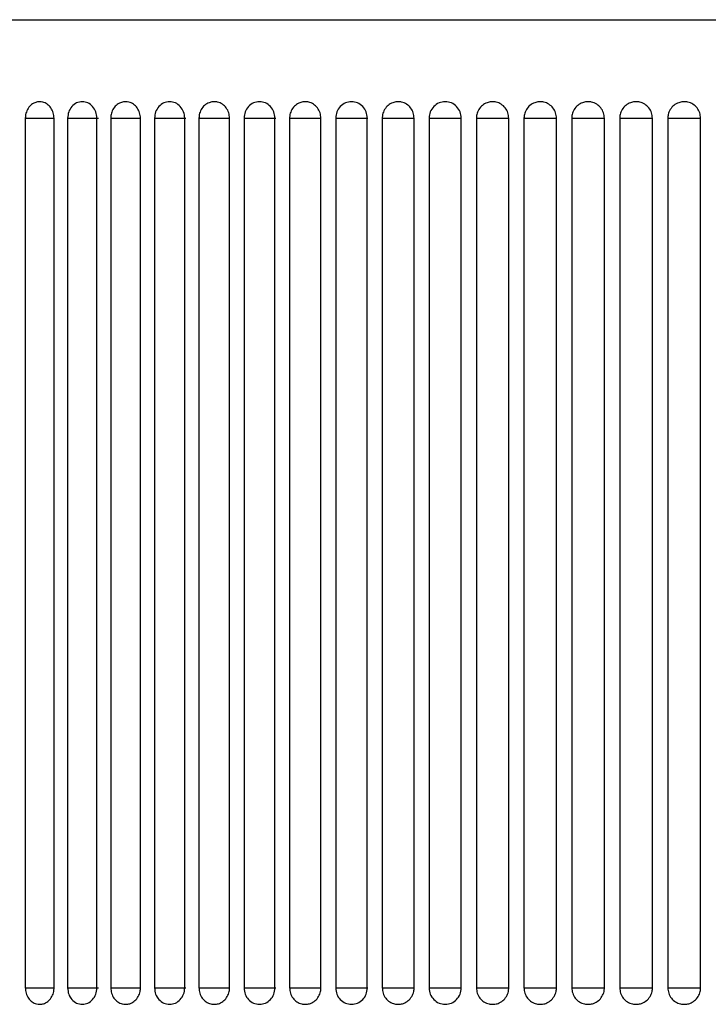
# Model space of a CAD drawing. Header units: inches. Extents: x 2.6 to 37.8, y 3.5 to 30.8.
# Tile 24 of 32: x 22.914 to 23.245, y 21.86 to 22.332. Entities that reach past the tile are written whole.
import ezdxf

# ---------------------------------------------------------------- set-up
doc = ezdxf.new("R2010")
doc.units = ezdxf.units.IN
doc.header["$MEASUREMENT"] = 0

msp = doc.modelspace()

# ---------------------------------------------------------------- linework, layer by layer
at = {"color": 7, "linetype": 'Continuous', "lineweight": 25}
for p, q in [((22.56717, 22.33225), (23.15316, 22.33225)), ((23.15316, 22.33225), (23.94513, 22.33225)), ((22.91706, 22.28501), (22.91706, 21.86768)), ((22.93086, 21.86768), (22.93086, 22.28501)), ((22.93738, 22.28501), (22.93738, 21.86768)), ((22.93738, 22.28501), (22.95224, 22.28501)), ((22.95143, 21.86768), (22.95143, 22.28501)), ((22.95806, 22.28501), (22.95806, 21.86768)), ((22.97233, 21.86768), (22.97233, 22.28501)), ((22.97907, 22.28501), (22.97907, 21.86768)), ((22.97907, 22.28501), (22.99417, 22.28501)), ((22.99356, 21.86768), (22.99356, 22.28501)), ((23.0004, 22.28501), (23.0004, 21.86768)), ((23.01508, 21.86768), (23.01508, 22.28501)), ((23.02201, 22.28501), (23.02201, 21.86768)), ((23.02201, 22.28501), (23.03729, 22.28501)), ((23.03688, 21.86768), (23.03688, 22.28501)), ((23.04388, 22.28501), (23.04388, 21.86768)), ((23.05892, 21.86768), (23.05892, 22.28501)), ((23.066, 22.28501), (23.066, 21.86768)), ((23.066, 22.28501), (23.08139, 22.28501)), ((23.08118, 21.86768), (23.08118, 22.28501)), ((23.08833, 22.28501), (23.08833, 21.86768)), ((23.10365, 21.86768), (23.10365, 22.28501)), ((23.11085, 22.28501), (23.11085, 21.86768)), ((23.11085, 22.28501), (23.12628, 22.28501)), ((23.12628, 21.86768), (23.12628, 22.28501)), ((23.13353, 22.28501), (23.13353, 21.86768)), ((23.14906, 21.86768), (23.14906, 22.28501)), ((23.15635, 22.28501), (23.15635, 21.86768)), ((23.17196, 21.86768), (23.17196, 22.28501)), ((23.17928, 22.28501), (23.17928, 21.86768)), ((23.19495, 21.86768), (23.19495, 22.28501)), ((23.2023, 22.28501), (23.2023, 21.86768)), ((23.21802, 21.86768), (23.21802, 22.28501)), ((23.21803, 22.28501), (23.21802, 22.28501)), ((23.22538, 22.28501), (23.22538, 21.86768)), ((23.24112, 21.86768), (23.24112, 22.28501)), ((23.24113, 22.28501), (23.24112, 22.28501)), ((22.93738, 21.86768), (22.95224, 21.86768)), ((22.97907, 21.86768), (22.99417, 21.86768)), ((23.02201, 21.86768), (23.03729, 21.86768)), ((23.066, 21.86768), (23.08139, 21.86768)), ((23.11085, 21.86768), (23.12628, 21.86768)), ((23.21803, 21.86768), (23.21802, 21.86768)), ((23.24113, 21.86768), (23.24112, 21.86768))]:
    msp.add_line(p, q, dxfattribs=at)
at = {"color": 8, "linetype": 'Continuous', "lineweight": 25}
for p, q in [((22.91706, 22.28501), (22.93086, 22.28501)), ((22.95806, 22.28501), (22.97233, 22.28501)), ((23.0004, 22.28501), (23.01508, 22.28501)), ((23.04388, 22.28501), (23.05892, 22.28501)), ((23.08833, 22.28501), (23.10365, 22.28501)), ((23.13353, 22.28501), (23.14906, 22.28501)), ((23.15635, 22.28501), (23.17196, 22.28501)), ((23.17928, 22.28501), (23.19495, 22.28501)), ((23.2023, 22.28501), (23.21802, 22.28501)), ((23.22538, 22.28501), (23.24112, 22.28501)), ((22.91706, 21.86768), (22.93086, 21.86768)), ((22.95806, 21.86768), (22.97233, 21.86768)), ((23.0004, 21.86768), (23.01508, 21.86768)), ((23.04388, 21.86768), (23.05892, 21.86768)), ((23.08833, 21.86768), (23.10365, 21.86768)), ((23.13353, 21.86768), (23.14906, 21.86768)), ((23.15635, 21.86768), (23.17196, 21.86768)), ((23.17928, 21.86768), (23.19495, 21.86768)), ((23.2023, 21.86768), (23.21802, 21.86768)), ((23.22538, 21.86768), (23.24112, 21.86768))]:
    msp.add_line(p, q, dxfattribs=at)
at = {"color": 7, "linetype": 'Continuous', "lineweight": 25}
msp.add_arc((23.18711, 22.28501), 0.00787, 74.1862, 90, dxfattribs=at)
for points, knots in [([(22.92394, 22.29288), (22.92394, 22.29288), (22.92394, 22.29288), (22.92392, 22.29288), (22.92388, 22.29288), (22.92368, 22.29288), (22.92291, 22.29283), (22.92141, 22.29246), (22.91952, 22.29124), (22.91798, 22.28921), (22.91718, 22.28701), (22.9171, 22.28557), (22.91706, 22.28501)], [0, 0, 0, 0, 0.00032, 0.000959, 0.003515, 0.01374, 0.054659, 0.219632, 0.434194, 0.648757, 0.863326, 1, 1, 1, 1]), ([(22.93086, 22.28501), (22.93078, 22.28589), (22.93063, 22.28766), (22.92943, 22.29002), (22.92768, 22.29181), (22.92573, 22.29272), (22.92445, 22.29288), (22.92394, 22.29288), (22.92394, 22.29288)], [0, 0, 0, 0, 0.214691, 0.429382, 0.6440747, 0.8587662, 0.9996803, 1, 1, 1, 1]), ([(22.94438, 22.29288), (22.94346, 22.29277), (22.94161, 22.29256), (22.93932, 22.29069), (22.93767, 22.28812), (22.93748, 22.28604), (22.93738, 22.28501)], [0, 0, 0, 0, 0.250235, 0.500412, 0.749425, 1, 1, 1, 1]), ([(22.95143, 22.28501), (22.95133, 22.28604), (22.95113, 22.28812), (22.94946, 22.29069), (22.94716, 22.29256), (22.94531, 22.29277), (22.94438, 22.29288)], [0, 0, 0, 0, 0.25061, 0.49971, 0.7498, 1, 1, 1, 1]), ([(22.96518, 22.29288), (22.96518, 22.29288), (22.96517, 22.29288), (22.96516, 22.29288), (22.96511, 22.29288), (22.96491, 22.29288), (22.96411, 22.29283), (22.96256, 22.29246), (22.9606, 22.29124), (22.959, 22.28921), (22.95817, 22.28701), (22.95809, 22.28557), (22.95806, 22.28501)], [0, 0, 0, 0, 0.00032, 0.000959, 0.003515, 0.01374, 0.054659, 0.219632, 0.434194, 0.648757, 0.863326, 1, 1, 1, 1]), ([(22.97233, 22.28501), (22.97225, 22.28589), (22.9721, 22.28766), (22.97086, 22.29002), (22.96904, 22.29181), (22.96703, 22.29272), (22.9657, 22.29288), (22.96518, 22.29288), (22.96518, 22.29288)], [0, 0, 0, 0, 0.214691, 0.429382, 0.644075, 0.858766, 0.99968, 1, 1, 1, 1]), ([(22.9863, 22.29288), (22.98534, 22.29277), (22.98343, 22.29256), (22.98108, 22.29069), (22.97937, 22.28812), (22.97917, 22.28604), (22.97907, 22.28501)], [0, 0, 0, 0, 0.250235, 0.500412, 0.749425, 1, 1, 1, 1]), ([(22.99356, 22.28501), (22.99346, 22.28604), (22.99326, 22.28812), (22.99154, 22.29069), (22.98917, 22.29256), (22.98725, 22.29277), (22.9863, 22.29288)], [0, 0, 0, 0, 0.25061, 0.49971, 0.7498, 1, 1, 1, 1]), ([(23.00772, 22.29288), (23.00772, 22.29288), (23.00772, 22.29288), (23.00771, 22.29288), (23.00765, 22.29288), (23.00745, 22.29288), (23.00662, 22.29283), (23.00503, 22.29246), (23.00301, 22.29124), (23.00137, 22.28921), (23.00051, 22.28701), (23.00043, 22.28557), (23.0004, 22.28501)], [0, 0, 0, 0, 0.00032, 0.000959, 0.003515, 0.01374, 0.054659, 0.219632, 0.434194, 0.648757, 0.863326, 1, 1, 1, 1]), ([(23.01508, 22.28501), (23.015, 22.28589), (23.01484, 22.28766), (23.01357, 22.29002), (23.0117, 22.29181), (23.00963, 22.29272), (23.00827, 22.29288), (23.00772, 22.29288), (23.00772, 22.29288)], [0, 0, 0, 0, 0.214691, 0.429382, 0.644075, 0.858766, 0.99968, 1, 1, 1, 1]), ([(23.02943, 22.29288), (23.02845, 22.29277), (23.02649, 22.29256), (23.02407, 22.29069), (23.02231, 22.28812), (23.02211, 22.28604), (23.02201, 22.28501)], [0, 0, 0, 0, 0.2502345, 0.5004116, 0.7494253, 1, 1, 1, 1]), ([(23.03688, 22.28501), (23.03678, 22.28604), (23.03657, 22.28812), (23.0348, 22.29069), (23.03237, 22.29256), (23.03041, 22.29277), (23.02943, 22.29288)], [0, 0, 0, 0, 0.25061, 0.49971, 0.7498, 1, 1, 1, 1]), ([(23.05139, 22.29288), (23.05139, 22.29288), (23.05138, 22.29288), (23.05137, 22.29288), (23.05132, 22.29288), (23.05111, 22.29288), (23.05026, 22.29283), (23.04863, 22.29246), (23.04656, 22.29124), (23.04488, 22.28921), (23.04401, 22.28701), (23.04392, 22.28557), (23.04388, 22.28501)], [0, 0, 0, 0, 0.00032, 0.000959, 0.003515, 0.01374, 0.054659, 0.219632, 0.434194, 0.648757, 0.863326, 1, 1, 1, 1]), ([(23.05892, 22.28501), (23.05884, 22.28589), (23.05867, 22.28766), (23.05737, 22.29002), (23.05546, 22.29181), (23.05334, 22.29272), (23.05194, 22.29288), (23.05139, 22.29288), (23.05139, 22.29288)], [0, 0, 0, 0, 0.214691, 0.429382, 0.644075, 0.858766, 0.99968, 1, 1, 1, 1]), ([(23.07358, 22.29288), (23.07258, 22.29277), (23.07058, 22.29256), (23.0681, 22.29069), (23.06631, 22.28812), (23.0661, 22.28604), (23.066, 22.28501)], [0, 0, 0, 0, 0.250235, 0.500412, 0.749425, 1, 1, 1, 1]), ([(23.08118, 22.28501), (23.08108, 22.28604), (23.08087, 22.28812), (23.07907, 22.29069), (23.07658, 22.29256), (23.07458, 22.29277), (23.07358, 22.29288)], [0, 0, 0, 0, 0.25061, 0.49971, 0.7498, 1, 1, 1, 1]), ([(23.09598, 22.29288), (23.09598, 22.29288), (23.09597, 22.29288), (23.09596, 22.29288), (23.0959, 22.29288), (23.09569, 22.29288), (23.09483, 22.29283), (23.09317, 22.29246), (23.09106, 22.29124), (23.08935, 22.28921), (23.08845, 22.28701), (23.08836, 22.28557), (23.08833, 22.28501)], [0, 0, 0, 0, 0.00032, 0.000959, 0.003515, 0.01374, 0.054659, 0.219632, 0.434194, 0.648757, 0.863326, 1, 1, 1, 1]), ([(23.10365, 22.28501), (23.10356, 22.28589), (23.10339, 22.28766), (23.10207, 22.29002), (23.10012, 22.29181), (23.09797, 22.29272), (23.09654, 22.29288), (23.09598, 22.29288), (23.09598, 22.29288)], [0, 0, 0, 0, 0.214691, 0.429382, 0.644075, 0.858766, 0.99968, 1, 1, 1, 1]), ([(23.11855, 22.29288), (23.11754, 22.29277), (23.1155, 22.29256), (23.11299, 22.29069), (23.11116, 22.28812), (23.11095, 22.28604), (23.11085, 22.28501)], [0, 0, 0, 0, 0.250235, 0.500412, 0.749425, 1, 1, 1, 1]), ([(23.12628, 22.28501), (23.12617, 22.28604), (23.12596, 22.28812), (23.12413, 22.29069), (23.12161, 22.29256), (23.11957, 22.29277), (23.11855, 22.29288)], [0, 0, 0, 0, 0.25061, 0.49971, 0.7498, 1, 1, 1, 1]), ([(23.14129, 22.29288), (23.14129, 22.29288), (23.14128, 22.29288), (23.14127, 22.29288), (23.14121, 22.29288), (23.141, 22.29288), (23.14012, 22.29283), (23.13844, 22.29246), (23.1363, 22.29124), (23.13456, 22.28921), (23.13366, 22.28701), (23.13357, 22.28557), (23.13353, 22.28501)], [0, 0, 0, 0, 0.00032, 0.000959, 0.003515, 0.01374, 0.054659, 0.219632, 0.434194, 0.648757, 0.863326, 1, 1, 1, 1]), ([(23.14906, 22.28501), (23.14897, 22.28589), (23.1488, 22.28766), (23.14746, 22.29002), (23.14549, 22.29181), (23.1433, 22.29272), (23.14186, 22.29288), (23.14129, 22.29288), (23.14129, 22.29288)], [0, 0, 0, 0, 0.214691, 0.429382, 0.644075, 0.858766, 0.99968, 1, 1, 1, 1]), ([(23.16415, 22.29288), (23.16415, 22.29288), (23.16414, 22.29288), (23.16413, 22.29288), (23.16407, 22.29288), (23.16386, 22.29288), (23.16298, 22.29283), (23.16129, 22.29246), (23.15914, 22.29124), (23.15739, 22.28921), (23.15648, 22.28701), (23.15639, 22.28557), (23.15635, 22.28501)], [0, 0, 0, 0, 0.00032, 0.000959, 0.003515, 0.01374, 0.054659, 0.219632, 0.434194, 0.648757, 0.863326, 1, 1, 1, 1]), ([(23.17196, 22.28501), (23.17187, 22.28589), (23.1717, 22.28766), (23.17035, 22.29002), (23.16837, 22.29181), (23.16618, 22.29272), (23.16472, 22.29288), (23.16415, 22.29288), (23.16415, 22.29288)], [0, 0, 0, 0, 0.214691, 0.429382, 0.644075, 0.858766, 0.99968, 1, 1, 1, 1]), ([(23.18711, 22.29288), (23.18711, 22.29288), (23.18711, 22.29288), (23.18709, 22.29288), (23.18704, 22.29288), (23.18682, 22.29288), (23.18594, 22.29283), (23.18424, 22.29246), (23.18208, 22.29124), (23.18033, 22.28921), (23.17941, 22.28701), (23.17932, 22.28557), (23.17928, 22.28501)], [0, 0, 0, 0, 0.00032, 0.000959, 0.003515, 0.01374, 0.054659, 0.219632, 0.434194, 0.648757, 0.863326, 1, 1, 1, 1]), ([(23.19495, 22.28501), (23.19487, 22.28589), (23.19469, 22.28766), (23.19334, 22.29002), (23.19135, 22.29181), (23.18915, 22.29272), (23.18769, 22.29288), (23.18711, 22.29288), (23.18711, 22.29288)], [0, 0, 0, 0, 0.214691, 0.429382, 0.644075, 0.858766, 0.99968, 1, 1, 1, 1]), ([(23.21016, 22.29288), (23.21016, 22.29288), (23.21015, 22.29288), (23.21014, 22.29288), (23.21008, 22.29288), (23.20986, 22.29288), (23.20898, 22.29283), (23.20727, 22.29246), (23.20511, 22.29124), (23.20335, 22.28921), (23.20243, 22.28701), (23.20234, 22.28557), (23.2023, 22.28501)], [0, 0, 0, 0, 0.00032, 0.000959, 0.003515, 0.01374, 0.054659, 0.219632, 0.434194, 0.648757, 0.863326, 1, 1, 1, 1]), ([(23.21802, 22.28501), (23.21793, 22.28589), (23.21775, 22.28766), (23.2164, 22.29002), (23.2144, 22.29181), (23.2122, 22.29272), (23.21074, 22.29288), (23.21016, 22.29288), (23.21016, 22.29288)], [0, 0, 0, 0, 0.214691, 0.429382, 0.644075, 0.858766, 0.99968, 1, 1, 1, 1]), ([(23.23325, 22.29288), (23.23325, 22.29288), (23.23325, 22.29288), (23.23323, 22.29288), (23.23318, 22.29288), (23.23296, 22.29288), (23.23207, 22.29283), (23.23036, 22.29246), (23.22819, 22.29124), (23.22643, 22.28921), (23.22551, 22.28701), (23.22542, 22.28557), (23.22538, 22.28501)], [0, 0, 0, 0, 0.00032, 0.000959, 0.003515, 0.01374, 0.054659, 0.219632, 0.434194, 0.648757, 0.863326, 1, 1, 1, 1]), ([(23.24112, 22.28501), (23.24104, 22.28589), (23.24086, 22.28766), (23.2395, 22.29002), (23.23751, 22.29181), (23.2353, 22.29272), (23.23383, 22.29288), (23.23325, 22.29288), (23.23325, 22.29288)], [0, 0, 0, 0, 0.214691, 0.429382, 0.644075, 0.858766, 0.99968, 1, 1, 1, 1]), ([(22.91706, 21.86768), (22.91714, 21.8668), (22.91729, 21.86503), (22.91847, 21.86267), (22.92022, 21.86088), (22.92215, 21.85997), (22.92343, 21.85981), (22.92394, 21.85981), (22.92394, 21.85981)], [0, 0, 0, 0, 0.214691, 0.429382, 0.644075, 0.858766, 0.99968, 1, 1, 1, 1]), ([(22.92394, 21.85981), (22.92394, 21.85981), (22.92395, 21.85981), (22.92396, 21.85981), (22.92401, 21.85981), (22.9242, 21.85981), (22.92498, 21.85986), (22.92647, 21.86023), (22.92838, 21.86145), (22.92994, 21.86348), (22.93075, 21.86568), (22.93083, 21.86712), (22.93086, 21.86768)], [0, 0, 0, 0, 0.00032, 0.000959, 0.003515, 0.01374, 0.054659, 0.219632, 0.434194, 0.648757, 0.863326, 1, 1, 1, 1]), ([(22.93738, 21.86768), (22.93748, 21.86664), (22.93767, 21.86457), (22.93932, 21.862), (22.94161, 21.86013), (22.94346, 21.85991), (22.94438, 21.85981)], [0, 0, 0, 0, 0.25061, 0.49971, 0.7498, 1, 1, 1, 1]), ([(22.94438, 21.85981), (22.94531, 21.85991), (22.94716, 21.86013), (22.94946, 21.862), (22.95113, 21.86457), (22.95133, 21.86664), (22.95143, 21.86768)], [0, 0, 0, 0, 0.250235, 0.500412, 0.749425, 1, 1, 1, 1]), ([(22.95806, 21.86768), (22.95814, 21.8668), (22.95829, 21.86503), (22.95952, 21.86267), (22.96132, 21.86088), (22.96332, 21.85997), (22.96465, 21.85981), (22.96518, 21.85981), (22.96518, 21.85981)], [0, 0, 0, 0, 0.214691, 0.429382, 0.644075, 0.858766, 0.99968, 1, 1, 1, 1]), ([(22.96518, 21.85981), (22.96518, 21.85981), (22.96518, 21.85981), (22.96519, 21.85981), (22.96524, 21.85981), (22.96544, 21.85981), (22.96625, 21.85986), (22.9678, 21.86023), (22.96977, 21.86145), (22.97138, 21.86348), (22.97222, 21.86568), (22.9723, 21.86712), (22.97233, 21.86768)], [0, 0, 0, 0, 0.00032, 0.000959, 0.003515, 0.01374, 0.054659, 0.219632, 0.434194, 0.648757, 0.863326, 1, 1, 1, 1]), ([(22.97907, 21.86768), (22.97917, 21.86664), (22.97937, 21.86457), (22.98108, 21.862), (22.98343, 21.86013), (22.98534, 21.85991), (22.9863, 21.85981)], [0, 0, 0, 0, 0.2506097, 0.4997101, 0.7497998, 1, 1, 1, 1]), ([(22.9863, 21.85981), (22.98725, 21.85991), (22.98917, 21.86013), (22.99154, 21.862), (22.99326, 21.86457), (22.99346, 21.86664), (22.99356, 21.86768)], [0, 0, 0, 0, 0.250235, 0.500412, 0.749425, 1, 1, 1, 1]), ([(23.0004, 21.86768), (23.00048, 21.8668), (23.00064, 21.86503), (23.0019, 21.86267), (23.00376, 21.86088), (23.00582, 21.85997), (23.00718, 21.85981), (23.00772, 21.85981), (23.00772, 21.85981)], [0, 0, 0, 0, 0.214691, 0.429382, 0.644075, 0.858766, 0.99968, 1, 1, 1, 1]), ([(23.00772, 21.85981), (23.00772, 21.85981), (23.00773, 21.85981), (23.00774, 21.85981), (23.00779, 21.85981), (23.008, 21.85981), (23.00883, 21.85986), (23.01042, 21.86023), (23.01245, 21.86145), (23.0141, 21.86348), (23.01496, 21.86568), (23.01505, 21.86712), (23.01508, 21.86768)], [0, 0, 0, 0, 0.0003195, 0.0009586, 0.0035147, 0.0137396, 0.0546587, 0.2196315, 0.4341941, 0.6487573, 0.863326, 1, 1, 1, 1]), ([(23.02201, 21.86768), (23.02211, 21.86664), (23.02231, 21.86457), (23.02407, 21.862), (23.02649, 21.86013), (23.02845, 21.85991), (23.02943, 21.85981)], [0, 0, 0, 0, 0.25061, 0.49971, 0.7498, 1, 1, 1, 1]), ([(23.02943, 21.85981), (23.03041, 21.85991), (23.03237, 21.86013), (23.0348, 21.862), (23.03657, 21.86457), (23.03678, 21.86664), (23.03688, 21.86768)], [0, 0, 0, 0, 0.250235, 0.500412, 0.749425, 1, 1, 1, 1]), ([(23.04388, 21.86768), (23.04397, 21.8668), (23.04413, 21.86503), (23.04542, 21.86267), (23.04733, 21.86088), (23.04944, 21.85997), (23.05083, 21.85981), (23.05139, 21.85981), (23.05139, 21.85981)], [0, 0, 0, 0, 0.214691, 0.429382, 0.644075, 0.858766, 0.99968, 1, 1, 1, 1]), ([(23.05139, 21.85981), (23.05139, 21.85981), (23.05139, 21.85981), (23.05141, 21.85981), (23.05146, 21.85981), (23.05167, 21.85981), (23.05252, 21.85986), (23.05415, 21.86023), (23.05623, 21.86145), (23.05792, 21.86348), (23.0588, 21.86568), (23.05889, 21.86712), (23.05892, 21.86768)], [0, 0, 0, 0, 0.00032, 0.000959, 0.003515, 0.01374, 0.054659, 0.219632, 0.434194, 0.648757, 0.863326, 1, 1, 1, 1]), ([(23.066, 21.86768), (23.0661, 21.86664), (23.06631, 21.86457), (23.0681, 21.862), (23.07058, 21.86013), (23.07258, 21.85991), (23.07358, 21.85981)], [0, 0, 0, 0, 0.2506097, 0.4997101, 0.7497998, 1, 1, 1, 1]), ([(23.07358, 21.85981), (23.07458, 21.85991), (23.07658, 21.86013), (23.07907, 21.862), (23.08087, 21.86457), (23.08108, 21.86664), (23.08118, 21.86768)], [0, 0, 0, 0, 0.250235, 0.500412, 0.749425, 1, 1, 1, 1]), ([(23.08833, 21.86768), (23.08841, 21.8668), (23.08858, 21.86503), (23.0899, 21.86267), (23.09184, 21.86088), (23.09399, 21.85997), (23.09541, 21.85981), (23.09598, 21.85981), (23.09598, 21.85981)], [0, 0, 0, 0, 0.214691, 0.429382, 0.644075, 0.858766, 0.99968, 1, 1, 1, 1]), ([(23.09598, 21.85981), (23.09598, 21.85981), (23.09598, 21.85981), (23.096, 21.85981), (23.09605, 21.85981), (23.09626, 21.85981), (23.09713, 21.85986), (23.09879, 21.86023), (23.1009, 21.86145), (23.10262, 21.86348), (23.10352, 21.86568), (23.10361, 21.86712), (23.10365, 21.86768)], [0, 0, 0, 0, 0.00032, 0.000959, 0.003515, 0.01374, 0.054659, 0.219632, 0.434194, 0.648757, 0.863326, 1, 1, 1, 1]), ([(23.11085, 21.86768), (23.11095, 21.86664), (23.11117, 21.86457), (23.11299, 21.862), (23.1155, 21.86013), (23.11754, 21.85991), (23.11855, 21.85981)], [0, 0, 0, 0, 0.25061, 0.49971, 0.7498, 1, 1, 1, 1]), ([(23.11855, 21.85981), (23.11957, 21.85991), (23.12161, 21.86013), (23.12413, 21.862), (23.12596, 21.86457), (23.12617, 21.86664), (23.12628, 21.86768)], [0, 0, 0, 0, 0.250235, 0.500412, 0.749425, 1, 1, 1, 1]), ([(23.13353, 21.86768), (23.13362, 21.8668), (23.13379, 21.86503), (23.13512, 21.86267), (23.13709, 21.86088), (23.13927, 21.85997), (23.14071, 21.85981), (23.14129, 21.85981), (23.14129, 21.85981)], [0, 0, 0, 0, 0.214691, 0.429382, 0.644075, 0.858766, 0.99968, 1, 1, 1, 1]), ([(23.14129, 21.85981), (23.14129, 21.85981), (23.14129, 21.85981), (23.14131, 21.85981), (23.14136, 21.85981), (23.14158, 21.85981), (23.14245, 21.85986), (23.14414, 21.86023), (23.14628, 21.86145), (23.14802, 21.86348), (23.14893, 21.86568), (23.14902, 21.86712), (23.14906, 21.86768)], [0, 0, 0, 0, 0.00032, 0.000959, 0.003515, 0.01374, 0.054659, 0.219632, 0.434194, 0.648757, 0.863326, 1, 1, 1, 1]), ([(23.15635, 21.86768), (23.15644, 21.8668), (23.15661, 21.86503), (23.15795, 21.86267), (23.15993, 21.86088), (23.16212, 21.85997), (23.16357, 21.85981), (23.16415, 21.85981), (23.16415, 21.85981)], [0, 0, 0, 0, 0.214691, 0.429382, 0.644075, 0.858766, 0.99968, 1, 1, 1, 1]), ([(23.16415, 21.85981), (23.16415, 21.85981), (23.16415, 21.85981), (23.16417, 21.85981), (23.16422, 21.85981), (23.16444, 21.85981), (23.16532, 21.85986), (23.16701, 21.86023), (23.16916, 21.86145), (23.17092, 21.86348), (23.17183, 21.86568), (23.17192, 21.86712), (23.17196, 21.86768)], [0, 0, 0, 0, 0.00032, 0.000959, 0.003515, 0.01374, 0.054659, 0.219632, 0.434194, 0.648757, 0.863326, 1, 1, 1, 1]), ([(23.17928, 21.86768), (23.17937, 21.8668), (23.17954, 21.86503), (23.18089, 21.86267), (23.18288, 21.86088), (23.18508, 21.85997), (23.18654, 21.85981), (23.18711, 21.85981), (23.18711, 21.85981)], [0, 0, 0, 0, 0.214691, 0.429382, 0.644075, 0.858766, 0.99968, 1, 1, 1, 1]), ([(23.18711, 21.85981), (23.18711, 21.85981), (23.18712, 21.85981), (23.18713, 21.85981), (23.18719, 21.85981), (23.18741, 21.85981), (23.18829, 21.85986), (23.18999, 21.86023), (23.19215, 21.86145), (23.19391, 21.86348), (23.19482, 21.86568), (23.19492, 21.86712), (23.19495, 21.86768)], [0, 0, 0, 0, 0.00032, 0.000959, 0.003515, 0.01374, 0.054659, 0.219632, 0.434194, 0.648757, 0.863326, 1, 1, 1, 1]), ([(23.2023, 21.86768), (23.20239, 21.8668), (23.20256, 21.86503), (23.20392, 21.86267), (23.20591, 21.86088), (23.20812, 21.85997), (23.20958, 21.85981), (23.21016, 21.85981), (23.21016, 21.85981)], [0, 0, 0, 0, 0.214691, 0.429382, 0.644075, 0.858766, 0.99968, 1, 1, 1, 1]), ([(23.21016, 21.85981), (23.21016, 21.85981), (23.21016, 21.85981), (23.21018, 21.85981), (23.21023, 21.85981), (23.21045, 21.85981), (23.21134, 21.85986), (23.21304, 21.86023), (23.21521, 21.86145), (23.21697, 21.86348), (23.21789, 21.86568), (23.21798, 21.86712), (23.21802, 21.86768)], [0, 0, 0, 0, 0.00032, 0.000959, 0.003515, 0.01374, 0.054659, 0.219632, 0.434194, 0.648757, 0.863326, 1, 1, 1, 1]), ([(23.22538, 21.86768), (23.22547, 21.8668), (23.22564, 21.86503), (23.227, 21.86267), (23.229, 21.86088), (23.23121, 21.85997), (23.23267, 21.85981), (23.23325, 21.85981), (23.23325, 21.85981)], [0, 0, 0, 0, 0.214691, 0.429382, 0.644075, 0.858766, 0.99968, 1, 1, 1, 1]), ([(23.23325, 21.85981), (23.23325, 21.85981), (23.23326, 21.85981), (23.23327, 21.85981), (23.23333, 21.85981), (23.23355, 21.85981), (23.23443, 21.85986), (23.23614, 21.86023), (23.23831, 21.86145), (23.24007, 21.86348), (23.24099, 21.86568), (23.24109, 21.86712), (23.24112, 21.86768)], [0, 0, 0, 0, 0.00032, 0.000959, 0.003515, 0.01374, 0.054659, 0.219632, 0.434194, 0.648757, 0.863326, 1, 1, 1, 1])]:
    msp.add_open_spline(points, degree=3, knots=knots, dxfattribs=at)

doc.saveas('drawing.dxf')
